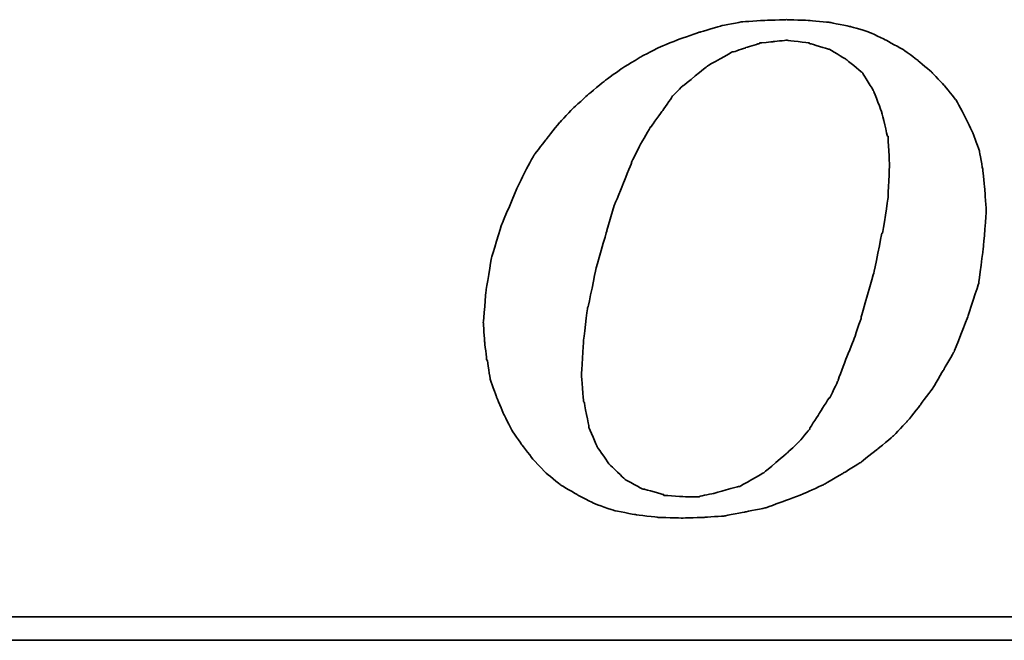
# Model space of a CAD drawing. Header units: millimetres. Extents: x 8 to 901, y 244 to 577.
# Tile 35 of 52: x 676 to 689, y 342 to 350. Entities that reach past the tile are written whole.
import ezdxf

# ---------------------------------------------------------------- set-up
doc = ezdxf.new("R2010")
doc.units = ezdxf.units.MM
doc.layers.add('DIM', color=4, linetype='CONTINUOUS')
doc.layers.add('layer 1', color=7, linetype='CONTINUOUS')

# ---------------------------------------------------------------- blocks, each defined once
blk = doc.blocks.new('TBI MOTION logo(完整正式版)')
at = {"layer": 'layer 1', "color": 22, "lineweight": 35}
for points, knots in [([(-11.34375, -6.98375), (-11.34375, -6.98375), (-10.91375, -7.43875), (-10.91375, -7.43875), (-10.91375, -7.43875), (-10.91375, -7.43875), (-10.38625, -7.87125), (-10.38625, -7.87125), (-10.38625, -7.87125), (-10.38625, -7.87125), (-9.81125, -8.20375), (-9.81125, -8.20375), (-9.81125, -8.20375), (-9.81125, -8.20375), (-9.21125, -8.51875), (-9.21125, -8.51875), (-9.21125, -8.51875), (-9.21125, -8.51875), (-8.51625, -8.75875), (-8.51625, -8.75875), (-8.51625, -8.75875), (-8.51625, -8.75875), (-7.77125, -8.90375), (-7.77125, -8.90375), (-7.77125, -8.90375), (-7.77125, -8.90375), (-6.97875, -8.99875), (-6.97875, -8.99875), (-6.97875, -8.99875), (-6.97875, -8.99875), (-6.14125, -9.02375), (-6.14125, -9.02375), (-6.14125, -9.02375), (-6.14125, -9.02375), (-5.37125, -8.99875), (-5.37125, -8.99875), (-5.37125, -8.99875), (-5.37125, -8.99875), (-4.65375, -8.94875), (-4.65375, -8.94875), (-4.65375, -8.94875), (-4.65375, -8.94875), (-3.93375, -8.80625), (-3.93375, -8.80625), (-3.93375, -8.80625), (-3.93375, -8.80625), (-3.21375, -8.66375), (-3.21375, -8.66375), (-3.21375, -8.66375), (-3.21375, -8.66375), (-2.49375, -8.39875), (-2.49375, -8.39875), (-2.49375, -8.39875), (-2.49375, -8.39875), (-1.79875, -8.13375), (-1.79875, -8.13375), (-1.79875, -8.13375), (-1.79875, -8.13375), (-1.17375, -7.84375), (-1.17375, -7.84375), (-1.17375, -7.84375), (-1.17375, -7.84375), (-0.52375, -7.46375), (-0.52375, -7.46375), (-0.52375, -7.46375), (-0.52375, -7.46375), (0.10124, -7.07875), (0.10124, -7.07875), (0.10124, -7.07875), (0.10124, -7.07875), (0.67625, -6.62375), (0.67625, -6.62375), (0.67625, -6.62375), (0.67625, -6.62375), (1.24874, -6.14375), (1.24874, -6.14375), (1.24874, -6.14375), (1.24874, -6.14375), (1.72874, -5.64125), (1.72874, -5.64125), (1.72874, -5.64125), (1.72874, -5.64125), (2.18624, -5.06375), (2.18624, -5.06375), (2.18624, -5.06375), (2.18624, -5.06375), (2.61625, -4.48874), (2.61625, -4.48874), (2.61625, -4.48874), (2.61625, -4.48874), (3.00125, -3.83874), (3.00125, -3.83874), (3.00125, -3.83874), (3.00125, -3.83874), (3.36124, -3.21374), (3.36124, -3.21374), (3.36124, -3.21374), (3.36124, -3.21374), (3.84374, -1.99125), (3.84374, -1.99125), (3.84374, -1.99125), (3.84374, -1.99125), (4.22625, -0.81875), (4.22625, -0.81875), (4.22625, -0.81875), (4.22625, -0.81875), (4.39125, 0.45624), (4.39125, 0.45624), (4.39125, 0.45624), (4.39125, 0.45624), (4.48874, 1.70124), (4.48874, 1.70124), (4.48874, 1.70124), (4.48874, 1.70124), (4.43874, 2.44625), (4.43874, 2.44625), (4.43874, 2.44625), (4.43874, 2.44625), (4.36874, 3.14125), (4.36874, 3.14125), (4.36874, 3.14125), (4.36874, 3.14125), (4.25125, 3.81125), (4.25125, 3.81125), (4.25125, 3.81125), (4.25125, 3.81125), (4.03124, 4.41125), (4.03124, 4.41125), (4.03124, 4.41125), (4.03124, 4.41125), (3.74374, 5.01125), (3.74374, 5.01125), (3.74374, 5.01125), (3.74374, 5.01125), (3.43124, 5.58875), (3.43124, 5.58875), (3.43124, 5.58875), (3.43124, 5.58875), (3.02625, 6.09125), (3.02625, 6.09125), (3.02625, 6.09125), (3.02625, 6.09125), (2.59374, 6.54875), (2.59374, 6.54875), (2.59374, 6.54875), (2.59374, 6.54875), (2.09124, 6.98125), (2.09124, 6.98125), (2.09124, 6.98125), (2.09124, 6.98125), (1.56124, 7.36625), (1.56124, 7.36625), (1.56124, 7.36625), (1.56124, 7.36625), (0.98624, 7.67625), (0.98624, 7.67625), (0.98624, 7.67625), (0.98624, 7.67625), (0.38624, 7.96375), (0.38624, 7.96375), (0.38624, 7.96375), (0.38624, 7.96375), (-0.25875, 8.15625), (-0.25875, 8.15625), (-0.25875, 8.15625), (-0.25875, 8.15625), (-0.98125, 8.30125), (-0.98125, 8.30125), (-0.98125, 8.30125), (-0.98125, 8.30125), (-1.70124, 8.37125), (-1.70124, 8.37125), (-1.70124, 8.37125), (-1.70124, 8.37125), (-2.49375, 8.39624), (-2.49375, 8.39624), (-2.49375, 8.39624), (-2.49375, 8.39624), (-3.28625, 8.37125), (-3.28625, 8.37125), (-3.28625, 8.37125), (-3.28625, 8.37125), (-4.05125, 8.32125), (-4.05125, 8.32125), (-4.05125, 8.32125), (-4.05125, 8.32125), (-4.77375, 8.18125), (-4.77375, 8.18125), (-4.77375, 8.18125), (-4.77375, 8.18125), (-5.51625, 7.96375), (-5.51625, 7.96375), (-5.51625, 7.96375), (-5.51625, 7.96375), (-6.21125, 7.72625), (-6.21125, 7.72625), (-6.21125, 7.72625), (-6.21125, 7.72625), (-6.92875, 7.43625), (-6.92875, 7.43625), (-6.92875, 7.43625), (-6.92875, 7.43625), (-7.57875, 7.10125), (-7.57875, 7.10125), (-7.57875, 7.10125), (-7.57875, 7.10125), (-8.24875, 6.69125), (-8.24875, 6.69125), (-8.24875, 6.69125), (-8.24875, 6.69125), (-8.84875, 6.26125), (-8.84875, 6.26125), (-8.84875, 6.26125), (-8.84875, 6.26125), (-9.42625, 5.78125), (-9.42625, 5.78125), (-9.42625, 5.78125), (-9.42625, 5.78125), (-9.95375, 5.30125), (-9.95375, 5.30125), (-9.95375, 5.30125), (-9.95375, 5.30125), (-10.43375, 4.79624), (-10.43375, 4.79624), (-10.43375, 4.79624), (-10.43375, 4.79624), (-10.88875, 4.22125), (-10.88875, 4.22125), (-10.88875, 4.22125), (-10.88875, 4.22125), (-11.29875, 3.69375), (-11.29875, 3.69375), (-11.29875, 3.69375), (-11.29875, 3.69375), (-11.63375, 3.09125), (-11.63375, 3.09125), (-11.63375, 3.09125), (-11.63375, 3.09125), (-11.91875, 2.49625), (-11.91875, 2.49625), (-11.91875, 2.49625), (-11.91875, 2.49625), (-12.44875, 1.24625), (-12.44875, 1.24625), (-12.44875, 1.24625), (-12.44875, 1.24625), (-12.80875, 0.06874), (-12.80875, 0.06874), (-12.80875, 0.06874), (-12.80875, 0.06874), (-12.99875, -1.07875), (-12.99875, -1.07875), (-12.99875, -1.07875), (-12.99875, -1.07875), (-13.09375, -2.18375), (-13.09375, -2.18375), (-13.09375, -2.18375), (-13.09375, -2.18375), (-13.04875, -2.85375), (-13.04875, -2.85375), (-13.04875, -2.85375), (-13.04875, -2.85375), (-12.97375, -3.50375), (-12.97375, -3.50375), (-12.97375, -3.50375), (-12.97375, -3.50375), (-12.95375, -3.50375), (-12.95375, -3.50375), (-12.95375, -3.50375), (-12.95375, -3.50375), (-12.85375, -4.17375), (-12.85375, -4.17375), (-12.85375, -4.17375), (-12.85375, -4.17375), (-12.63875, -4.77624), (-12.63875, -4.77624), (-12.63875, -4.77624), (-12.63875, -4.77624), (-12.39875, -5.35125), (-12.39875, -5.35125), (-12.39875, -5.35125), (-12.39875, -5.35125), (-12.11375, -5.92875), (-12.11375, -5.92875), (-12.11375, -5.92875), (-12.11375, -5.92875), (-11.75375, -6.45375), (-11.75375, -6.45375), (-11.75375, -6.45375), (-11.75375, -6.45375), (-11.34375, -6.98375), (-11.34375, -6.98375)], [0, 0, 0, 0, 0.01369863, 0.01369863, 0.01369863, 0.01369864, 0.02739726, 0.02739726, 0.02739726, 0.02739727, 0.04109589, 0.04109589, 0.04109589, 0.0410959, 0.05479452, 0.05479452, 0.05479452, 0.05479453, 0.06849315, 0.06849315, 0.06849315, 0.06849316, 0.08219178, 0.08219178, 0.08219178, 0.08219179, 0.09589041, 0.09589041, 0.09589041, 0.09589042, 0.10958904, 0.10958904, 0.10958904, 0.10958905, 0.12328767, 0.12328767, 0.12328767, 0.12328768, 0.1369863, 0.1369863, 0.1369863, 0.13698631, 0.15068493, 0.15068493, 0.15068493, 0.15068494, 0.16438356, 0.16438356, 0.16438356, 0.16438357, 0.17808219, 0.17808219, 0.17808219, 0.1780822, 0.19178082, 0.19178082, 0.19178082, 0.19178083, 0.20547945, 0.20547945, 0.20547945, 0.20547946, 0.21917808, 0.21917808, 0.21917808, 0.21917809, 0.23287671, 0.23287671, 0.23287671, 0.23287672, 0.24657534, 0.24657534, 0.24657534, 0.24657535, 0.26027397, 0.26027397, 0.26027397, 0.26027398, 0.2739726, 0.2739726, 0.2739726, 0.27397261, 0.28767123, 0.28767123, 0.28767123, 0.28767124, 0.30136986, 0.30136986, 0.30136986, 0.30136987, 0.31506849, 0.31506849, 0.31506849, 0.3150685, 0.32876712, 0.32876712, 0.32876712, 0.32876713, 0.34246575, 0.34246575, 0.34246575, 0.34246576, 0.35616438, 0.35616438, 0.35616438, 0.35616439, 0.36986301, 0.36986301, 0.36986301, 0.36986302, 0.38356164, 0.38356164, 0.38356164, 0.38356165, 0.39726027, 0.39726027, 0.39726027, 0.39726028, 0.4109589, 0.4109589, 0.4109589, 0.41095891, 0.42465753, 0.42465753, 0.42465753, 0.42465754, 0.43835616, 0.43835616, 0.43835616, 0.43835617, 0.45205479, 0.45205479, 0.45205479, 0.4520548, 0.46575342, 0.46575342, 0.46575342, 0.46575343, 0.47945205, 0.47945205, 0.47945205, 0.47945206, 0.49315068, 0.49315068, 0.49315068, 0.49315069, 0.50684932, 0.50684932, 0.50684932, 0.50684933, 0.52054795, 0.52054795, 0.52054795, 0.52054796, 0.53424658, 0.53424658, 0.53424658, 0.53424659, 0.54794521, 0.54794521, 0.54794521, 0.54794522, 0.56164384, 0.56164384, 0.56164384, 0.56164385, 0.57534247, 0.57534247, 0.57534247, 0.57534248, 0.5890411, 0.5890411, 0.5890411, 0.58904111, 0.60273973, 0.60273973, 0.60273973, 0.60273974, 0.61643836, 0.61643836, 0.61643836, 0.61643837, 0.63013699, 0.63013699, 0.63013699, 0.630137, 0.64383562, 0.64383562, 0.64383562, 0.64383563, 0.65753425, 0.65753425, 0.65753425, 0.65753426, 0.67123288, 0.67123288, 0.67123288, 0.67123289, 0.68493151, 0.68493151, 0.68493151, 0.68493152, 0.69863014, 0.69863014, 0.69863014, 0.69863015, 0.71232877, 0.71232877, 0.71232877, 0.71232878, 0.7260274, 0.7260274, 0.7260274, 0.72602741, 0.73972603, 0.73972603, 0.73972603, 0.73972604, 0.75342466, 0.75342466, 0.75342466, 0.75342467, 0.76712329, 0.76712329, 0.76712329, 0.7671233, 0.78082192, 0.78082192, 0.78082192, 0.78082193, 0.79452055, 0.79452055, 0.79452055, 0.79452056, 0.80821918, 0.80821918, 0.80821918, 0.80821919, 0.82191781, 0.82191781, 0.82191781, 0.82191782, 0.83561644, 0.83561644, 0.83561644, 0.83561645, 0.84931507, 0.84931507, 0.84931507, 0.84931508, 0.8630137, 0.8630137, 0.8630137, 0.86301371, 0.87671233, 0.87671233, 0.87671233, 0.87671234, 0.89041096, 0.89041096, 0.89041096, 0.89041097, 0.90410959, 0.90410959, 0.90410959, 0.9041096, 0.91780822, 0.91780822, 0.91780822, 0.91780823, 0.93150685, 0.93150685, 0.93150685, 0.93150686, 0.94520548, 0.94520548, 0.94520548, 0.94520549, 0.95890411, 0.95890411, 0.95890411, 0.95890412, 0.97260274, 0.97260274, 0.97260274, 0.97260275, 0.98630137, 0.98630137, 0.98630137, 0.98630138, 1, 1, 1, 1]), ([(-8.77875, 1.03124), (-8.77875, 1.03124), (-8.51625, 1.89625), (-8.51625, 1.89625), (-8.51625, 1.89625), (-8.51625, 1.89625), (-8.20375, 2.66375), (-8.20375, 2.66375), (-8.20375, 2.66375), (-8.20375, 2.66375), (-7.91625, 3.38125), (-7.91625, 3.38125), (-7.91625, 3.38125), (-7.91625, 3.38125), (-7.91625, 3.40624), (-7.91625, 3.40624), (-7.91625, 3.40624), (-7.91625, 3.40624), (-7.57875, 4.07624), (-7.57875, 4.07624), (-7.57875, 4.07624), (-7.57875, 4.07624), (-7.24375, 4.65125), (-7.24375, 4.65125), (-7.24375, 4.65125), (-7.24375, 4.65125), (-7.21875, 4.65125), (-7.21875, 4.65125), (-7.21875, 4.65125), (-7.21875, 4.65125), (-7.21875, 4.67624), (-7.21875, 4.67624), (-7.21875, 4.67624), (-7.21875, 4.67624), (-6.83625, 5.20375), (-6.83625, 5.20375), (-6.83625, 5.20375), (-6.83625, 5.20375), (-6.49875, 5.68625), (-6.49875, 5.68625), (-6.49875, 5.68625), (-6.49875, 5.68625), (-6.49875, 5.70625), (-6.49875, 5.70625), (-6.49875, 5.70625), (-6.49875, 5.70625), (-6.11625, 6.09125), (-6.11625, 6.09125), (-6.11625, 6.09125), (-6.11625, 6.09125), (-6.09125, 6.09125), (-6.09125, 6.09125), (-6.09125, 6.09125), (-6.09125, 6.09125), (-5.27375, 6.76625), (-5.27375, 6.76625), (-5.27375, 6.76625), (-5.27375, 6.76625), (-5.24875, 6.76625), (-5.24875, 6.76625), (-5.24875, 6.76625), (-5.24875, 6.76625), (-5.24875, 6.78625), (-5.24875, 6.78625), (-5.24875, 6.78625), (-5.24875, 6.78625), (-4.38875, 7.26624), (-4.38875, 7.26624), (-4.38875, 7.26624), (-4.38875, 7.26624), (-4.36125, 7.26624), (-4.36125, 7.26624), (-4.36125, 7.26624), (-4.36125, 7.26624), (-3.93375, 7.41125), (-3.93375, 7.41125), (-3.93375, 7.41125), (-3.93375, 7.41125), (-3.47375, 7.55625), (-3.47375, 7.55625), (-3.47375, 7.55625), (-3.47375, 7.55625), (-3.45375, 7.55625), (-3.45375, 7.55625), (-3.45375, 7.55625), (-3.45375, 7.55625), (-3.42875, 7.58124), (-3.42875, 7.58124), (-3.42875, 7.58124), (-3.42875, 7.58124), (-2.97375, 7.62625), (-2.97375, 7.62625), (-2.97375, 7.62625), (-2.97375, 7.62625), (-2.49375, 7.67625), (-2.49375, 7.67625), (-2.49375, 7.67625), (-2.49375, 7.67625), (-2.46875, 7.67625), (-2.46875, 7.67625), (-2.46875, 7.67625), (-2.46875, 7.67625), (-1.70124, 7.58124), (-1.70124, 7.58124), (-1.70124, 7.58124), (-1.70124, 7.58124), (-1.67875, 7.55625), (-1.67875, 7.55625), (-1.67875, 7.55625), (-1.67875, 7.55625), (-1.65375, 7.55625), (-1.65375, 7.55625), (-1.65375, 7.55625), (-1.65375, 7.55625), (-1.03125, 7.36625), (-1.03125, 7.36625), (-1.03125, 7.36625), (-1.03125, 7.36625), (-1.00625, 7.36625), (-1.00625, 7.36625), (-1.00625, 7.36625), (-1.00625, 7.36625), (-0.43124, 7.02624), (-0.43124, 7.02624), (-0.43124, 7.02624), (-0.43124, 7.02624), (-0.40625, 7.00624), (-0.40625, 7.00624), (-0.40625, 7.00624), (-0.40625, 7.00624), (0.12124, 6.57124), (0.12124, 6.57124), (0.12124, 6.57124), (0.12124, 6.57124), (0.14624, 6.54875), (0.14624, 6.54875), (0.14624, 6.54875), (0.14624, 6.54875), (0.17124, 6.52375), (0.17124, 6.52375), (0.17124, 6.52375), (0.17124, 6.52375), (0.55625, 5.89875), (0.55625, 5.89875), (0.55625, 5.89875), (0.55625, 5.89875), (0.55625, 5.87625), (0.55625, 5.87625), (0.55625, 5.87625), (0.55625, 5.87625), (0.84124, 5.15625), (0.84124, 5.15625), (0.84124, 5.15625), (0.84124, 5.15625), (0.84124, 5.13125), (0.84124, 5.13125), (0.84124, 5.13125), (0.84124, 5.13125), (1.03624, 4.31875), (1.03624, 4.31875), (1.03624, 4.31875), (1.03624, 4.31875), (1.05624, 4.31875), (1.05624, 4.31875), (1.05624, 4.31875), (1.05624, 4.31875), (1.05624, 4.29125), (1.05624, 4.29125), (1.05624, 4.29125), (1.05624, 4.29125), (1.10625, 3.33125), (1.10625, 3.33125), (1.10625, 3.33125), (1.10625, 3.33125), (1.10625, 3.30875), (1.10625, 3.30875), (1.10625, 3.30875), (1.10625, 3.30875), (1.05624, 2.20624), (1.05624, 2.20624), (1.05624, 2.20624), (1.05624, 2.20624), (1.05624, 2.18124), (1.05624, 2.18124), (1.05624, 2.18124), (1.05624, 2.18124), (0.86624, 0.93624), (0.86624, 0.93624), (0.86624, 0.93624), (0.86624, 0.93624), (0.84124, 0.93624), (0.84124, 0.93624), (0.84124, 0.93624), (0.84124, 0.93624), (0.55625, -0.45874), (0.55625, -0.45874), (0.55625, -0.45874), (0.55625, -0.45874), (0.12124, -1.99125), (0.12124, -1.99125), (0.12124, -1.99125), (0.12124, -1.99125), (0.12124, -2.01874), (0.12124, -2.01874), (0.12124, -2.01874), (0.12124, -2.01874), (-0.13874, -2.78375), (-0.13874, -2.78375), (-0.13874, -2.78375), (-0.13874, -2.78375), (-0.43124, -3.50375), (-0.43124, -3.50375), (-0.43124, -3.50375), (-0.43124, -3.50375), (-0.69375, -4.19875), (-0.69375, -4.19875), (-0.69375, -4.19875), (-0.69375, -4.19875), (-0.69375, -4.22375), (-0.69375, -4.22375), (-0.69375, -4.22375), (-0.69375, -4.22375), (-0.98125, -4.82374), (-0.98125, -4.82374), (-0.98125, -4.82374), (-0.98125, -4.82374), (-1.00625, -4.82374), (-1.00625, -4.82374), (-1.00625, -4.82374), (-1.00625, -4.82374), (-1.33875, -5.35125), (-1.33875, -5.35125), (-1.33875, -5.35125), (-1.33875, -5.35125), (-1.67875, -5.87875), (-1.67875, -5.87875), (-1.67875, -5.87875), (-1.67875, -5.87875), (-1.67875, -5.90375), (-1.67875, -5.90375), (-1.67875, -5.90375), (-1.67875, -5.90375), (-2.05875, -6.35875), (-2.05875, -6.35875), (-2.05875, -6.35875), (-2.05875, -6.35875), (-2.08375, -6.38375), (-2.08375, -6.38375), (-2.08375, -6.38375), (-2.08375, -6.38375), (-2.46875, -6.74375), (-2.46875, -6.74375), (-2.46875, -6.74375), (-2.46875, -6.74375), (-3.25875, -7.41625), (-3.25875, -7.41625), (-3.25875, -7.41625), (-3.25875, -7.41625), (-3.28625, -7.43875), (-3.28625, -7.43875), (-3.28625, -7.43875), (-3.28625, -7.43875), (-4.12375, -7.91875), (-4.12375, -7.91875), (-4.12375, -7.91875), (-4.12375, -7.91875), (-4.14875, -7.91875), (-4.14875, -7.91875), (-4.14875, -7.91875), (-4.14875, -7.91875), (-4.17125, -7.91875), (-4.17125, -7.91875), (-4.17125, -7.91875), (-4.17125, -7.91875), (-5.03375, -8.15875), (-5.03375, -8.15875), (-5.03375, -8.15875), (-5.03375, -8.15875), (-5.51625, -8.25625), (-5.51625, -8.25625), (-5.51625, -8.25625), (-5.51625, -8.25625), (-5.54125, -8.27875), (-5.54125, -8.27875), (-5.54125, -8.27875), (-5.54125, -8.27875), (-5.56375, -8.27875), (-5.56375, -8.27875), (-5.56375, -8.27875), (-5.56375, -8.27875), (-5.99625, -8.27875), (-5.99625, -8.27875), (-5.99625, -8.27875), (-5.99625, -8.27875), (-6.76375, -8.23125), (-6.76375, -8.23125), (-6.76375, -8.23125), (-6.76375, -8.23125), (-6.78875, -8.23125), (-6.78875, -8.23125), (-6.78875, -8.23125), (-6.78875, -8.23125), (-6.78875, -8.20375), (-6.78875, -8.20375), (-6.78875, -8.20375), (-6.78875, -8.20375), (-7.45875, -8.01375), (-7.45875, -8.01375), (-7.45875, -8.01375), (-7.45875, -8.01375), (-7.48375, -8.01375), (-7.48375, -8.01375), (-7.48375, -8.01375), (-7.48375, -8.01375), (-7.50875, -8.01375), (-7.50875, -8.01375), (-7.50875, -8.01375), (-7.50875, -8.01375), (-8.13125, -7.67875), (-8.13125, -7.67875), (-8.13125, -7.67875), (-8.13125, -7.67875), (-8.15625, -7.65375), (-8.15625, -7.65375), (-8.15625, -7.65375), (-8.15625, -7.65375), (-8.65875, -7.17375), (-8.65875, -7.17375), (-8.65875, -7.17375), (-8.65875, -7.17375), (-8.68375, -7.14875), (-8.68375, -7.14875), (-8.68375, -7.14875), (-8.68375, -7.14875), (-9.08875, -6.57375), (-9.08875, -6.57375), (-9.08875, -6.57375), (-9.08875, -6.57375), (-9.11375, -6.54875), (-9.11375, -6.54875), (-9.11375, -6.54875), (-9.11375, -6.54875), (-9.11375, -6.52875), (-9.11375, -6.52875), (-9.11375, -6.52875), (-9.11375, -6.52875), (-9.40375, -5.85375), (-9.40375, -5.85375), (-9.40375, -5.85375), (-9.40375, -5.85375), (-9.40375, -5.82875), (-9.40375, -5.82875), (-9.40375, -5.82875), (-9.40375, -5.82875), (-9.56875, -4.96875), (-9.56875, -4.96875), (-9.56875, -4.96875), (-9.56875, -4.96875), (-9.59375, -4.94375), (-9.59375, -4.94375), (-9.59375, -4.94375), (-9.59375, -4.94375), (-9.66375, -4.03375), (-9.66375, -4.03375), (-9.66375, -4.03375), (-9.66375, -4.03375), (-9.66375, -4.00875), (-9.66375, -4.00875), (-9.66375, -4.00875), (-9.66375, -4.00875), (-9.59375, -2.85375), (-9.59375, -2.85375), (-9.59375, -2.85375), (-9.59375, -2.85375), (-9.45125, -1.65875), (-9.45125, -1.65875), (-9.45125, -1.65875), (-9.45125, -1.65875), (-9.42625, -1.63375), (-9.42625, -1.63375), (-9.42625, -1.63375), (-9.42625, -1.63375), (-9.16125, -0.33875), (-9.16125, -0.33875), (-9.16125, -0.33875), (-9.16125, -0.33875), (-8.77875, 1.00624), (-8.77875, 1.00624), (-8.77875, 1.00624), (-8.77875, 1.00624), (-8.77875, 1.03124), (-8.77875, 1.03124)], [0, 0, 0, 0, 0.01020408, 0.01020408, 0.01020408, 0.01020409, 0.02040816, 0.02040816, 0.02040816, 0.02040817, 0.03061224, 0.03061224, 0.03061224, 0.03061225, 0.04081633, 0.04081633, 0.04081633, 0.04081634, 0.05102041, 0.05102041, 0.05102041, 0.05102042, 0.06122449, 0.06122449, 0.06122449, 0.0612245, 0.07142857, 0.07142857, 0.07142857, 0.07142858, 0.08163265, 0.08163265, 0.08163265, 0.08163266, 0.09183673, 0.09183673, 0.09183673, 0.09183674, 0.10204082, 0.10204082, 0.10204082, 0.10204083, 0.1122449, 0.1122449, 0.1122449, 0.11224491, 0.12244898, 0.12244898, 0.12244898, 0.12244899, 0.13265306, 0.13265306, 0.13265306, 0.13265307, 0.14285714, 0.14285714, 0.14285714, 0.14285715, 0.15306122, 0.15306122, 0.15306122, 0.15306123, 0.16326531, 0.16326531, 0.16326531, 0.16326532, 0.17346939, 0.17346939, 0.17346939, 0.1734694, 0.18367347, 0.18367347, 0.18367347, 0.18367348, 0.19387755, 0.19387755, 0.19387755, 0.19387756, 0.20408163, 0.20408163, 0.20408163, 0.20408164, 0.21428571, 0.21428571, 0.21428571, 0.21428572, 0.2244898, 0.2244898, 0.2244898, 0.22448981, 0.23469388, 0.23469388, 0.23469388, 0.23469389, 0.24489796, 0.24489796, 0.24489796, 0.24489797, 0.25510204, 0.25510204, 0.25510204, 0.25510205, 0.26530612, 0.26530612, 0.26530612, 0.26530613, 0.2755102, 0.2755102, 0.2755102, 0.27551021, 0.28571429, 0.28571429, 0.28571429, 0.2857143, 0.29591837, 0.29591837, 0.29591837, 0.29591838, 0.30612245, 0.30612245, 0.30612245, 0.30612246, 0.31632653, 0.31632653, 0.31632653, 0.31632654, 0.32653061, 0.32653061, 0.32653061, 0.32653062, 0.33673469, 0.33673469, 0.33673469, 0.3367347, 0.34693878, 0.34693878, 0.34693878, 0.34693879, 0.35714286, 0.35714286, 0.35714286, 0.35714287, 0.36734694, 0.36734694, 0.36734694, 0.36734695, 0.37755102, 0.37755102, 0.37755102, 0.37755103, 0.3877551, 0.3877551, 0.3877551, 0.38775511, 0.39795918, 0.39795918, 0.39795918, 0.39795919, 0.40816327, 0.40816327, 0.40816327, 0.40816328, 0.41836735, 0.41836735, 0.41836735, 0.41836736, 0.42857143, 0.42857143, 0.42857143, 0.42857144, 0.43877551, 0.43877551, 0.43877551, 0.43877552, 0.44897959, 0.44897959, 0.44897959, 0.4489796, 0.45918367, 0.45918367, 0.45918367, 0.45918368, 0.46938776, 0.46938776, 0.46938776, 0.46938777, 0.47959184, 0.47959184, 0.47959184, 0.47959185, 0.48979592, 0.48979592, 0.48979592, 0.48979593, 0.5, 0.5, 0.5, 0.50000001, 0.51020408, 0.51020408, 0.51020408, 0.51020409, 0.52040816, 0.52040816, 0.52040816, 0.52040817, 0.53061224, 0.53061224, 0.53061224, 0.53061225, 0.54081633, 0.54081633, 0.54081633, 0.54081634, 0.55102041, 0.55102041, 0.55102041, 0.55102042, 0.56122449, 0.56122449, 0.56122449, 0.5612245, 0.57142857, 0.57142857, 0.57142857, 0.57142858, 0.58163265, 0.58163265, 0.58163265, 0.58163266, 0.59183673, 0.59183673, 0.59183673, 0.59183674, 0.60204082, 0.60204082, 0.60204082, 0.60204083, 0.6122449, 0.6122449, 0.6122449, 0.61224491, 0.62244898, 0.62244898, 0.62244898, 0.62244899, 0.63265306, 0.63265306, 0.63265306, 0.63265307, 0.64285714, 0.64285714, 0.64285714, 0.64285715, 0.65306122, 0.65306122, 0.65306122, 0.65306123, 0.66326531, 0.66326531, 0.66326531, 0.66326532, 0.67346939, 0.67346939, 0.67346939, 0.6734694, 0.68367347, 0.68367347, 0.68367347, 0.68367348, 0.69387755, 0.69387755, 0.69387755, 0.69387756, 0.70408163, 0.70408163, 0.70408163, 0.70408164, 0.71428571, 0.71428571, 0.71428571, 0.71428572, 0.7244898, 0.7244898, 0.7244898, 0.72448981, 0.73469388, 0.73469388, 0.73469388, 0.73469389, 0.74489796, 0.74489796, 0.74489796, 0.74489797, 0.75510204, 0.75510204, 0.75510204, 0.75510205, 0.76530612, 0.76530612, 0.76530612, 0.76530613, 0.7755102, 0.7755102, 0.7755102, 0.77551021, 0.78571429, 0.78571429, 0.78571429, 0.7857143, 0.79591837, 0.79591837, 0.79591837, 0.79591838, 0.80612245, 0.80612245, 0.80612245, 0.80612246, 0.81632653, 0.81632653, 0.81632653, 0.81632654, 0.82653061, 0.82653061, 0.82653061, 0.82653062, 0.83673469, 0.83673469, 0.83673469, 0.8367347, 0.84693878, 0.84693878, 0.84693878, 0.84693879, 0.85714286, 0.85714286, 0.85714286, 0.85714287, 0.86734694, 0.86734694, 0.86734694, 0.86734695, 0.87755102, 0.87755102, 0.87755102, 0.87755103, 0.8877551, 0.8877551, 0.8877551, 0.88775511, 0.89795918, 0.89795918, 0.89795918, 0.89795919, 0.90816327, 0.90816327, 0.90816327, 0.90816328, 0.91836735, 0.91836735, 0.91836735, 0.91836736, 0.92857143, 0.92857143, 0.92857143, 0.92857144, 0.93877551, 0.93877551, 0.93877551, 0.93877552, 0.94897959, 0.94897959, 0.94897959, 0.9489796, 0.95918367, 0.95918367, 0.95918367, 0.95918368, 0.96938776, 0.96938776, 0.96938776, 0.96938777, 0.97959184, 0.97959184, 0.97959184, 0.97959185, 0.98979592, 0.98979592, 0.98979592, 0.98979593, 1, 1, 1, 1]), ([(75.90875, -9.47875), (75.90875, -9.47875), (75.90875, -12.28625), (75.90875, -12.28625), (75.90875, -12.28625), (75.90875, -12.28625), (75.90875, -12.47875), (75.90875, -12.47875), (75.90875, -12.47875), (75.90875, -12.47875), (75.71625, -12.47875), (75.71625, -12.47875), (75.71625, -12.47875), (75.71625, -12.47875), (-88.32875, -12.47875), (-88.32875, -12.47875), (-88.32875, -12.47875), (-88.32875, -12.47875), (-88.32875, -13.29375), (-88.32875, -13.29375), (-88.32875, -13.29375), (-88.32875, -13.29375), (82.89125, -13.29375), (82.89125, -13.29375), (82.89125, -13.29375), (82.89125, -13.29375), (75.90875, -9.47875), (75.90875, -9.47875)], [0, 0, 0, 0, 0.14285714, 0.14285714, 0.14285714, 0.14285715, 0.28571429, 0.28571429, 0.28571429, 0.2857143, 0.42857143, 0.42857143, 0.42857143, 0.42857144, 0.57142857, 0.57142857, 0.57142857, 0.57142858, 0.71428571, 0.71428571, 0.71428571, 0.71428572, 0.85714286, 0.85714286, 0.85714286, 0.85714287, 1, 1, 1, 1])]:
    blk.add_open_spline(points, degree=3, knots=knots, dxfattribs=at)

msp = doc.modelspace()

# ---------------------------------------------------------------- block references
at = {"layer": 'DIM', "color": 7, "xscale": 0.3648685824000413, "yscale": 0.3648685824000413, "zscale": 0.3648685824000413}
msp.add_blockref('TBI MOTION logo(完整正式版)', (686.849, 346.552), dxfattribs=at)

doc.saveas('drawing.dxf')
